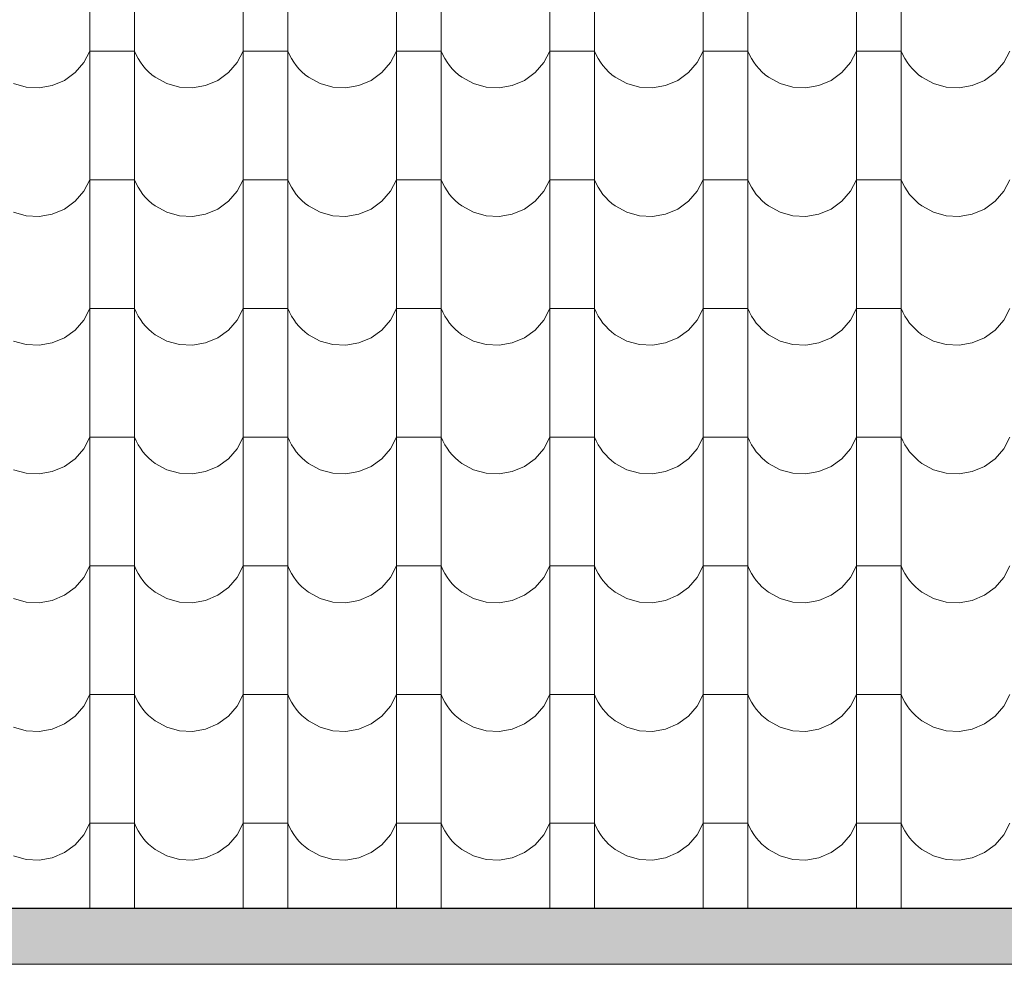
# Model space of a CAD drawing. Header units: millimetres. Extents: x -29624 to 9939, y -6894 to 6495.
# Tile 143 of 243: x -5557 to -5345, y -3588 to -3385. Entities that reach past the tile are written whole.
import ezdxf

# ---------------------------------------------------------------- set-up
doc = ezdxf.new("R2010")
doc.units = ezdxf.units.MM
doc.header["$MEASUREMENT"] = 0
doc.layers.add('810-G Ogólne', color=7, linetype='Continuous')
doc.layers.add('990-D Import IFC', color=7, linetype='Continuous')

# ---------------------------------------------------------------- blocks, each defined once
blk = doc.blocks.new('*X1822', base_point=(515069.4, 47309.9))
at = {"layer": '990-D Import IFC', "color": 251, "linetype": 'Continuous', "lineweight": 13, "true_color": 0x6a6a6a}
for p, q in [((545381.4, -17785.1), (545381.4, -18062.1)), ((545477.5, -17785.1), (545477.5, -18062.1)), ((545711.4, -17785.1), (545711.4, -18062.1)), ((545807.5, -17785.1), (545807.5, -18062.1)), ((546041.4, -17785.1), (546041.4, -18062.1)), ((546137.5, -17785.1), (546137.5, -18062.1)), ((546371.4, -17785.1), (546371.4, -18062.1)), ((546467.5, -17785.1), (546467.5, -18062.1)), ((546701.4, -17785.1), (546701.4, -18062.1)), ((546797.5, -17785.1), (546797.5, -18062.1)), ((547031.4, -17785.1), (547031.4, -18062.1)), ((547127.5, -17785.1), (547127.5, -18062.1)), ((545368.1, -17918.2), (545381.4, -17893.2)), ((545429.4, -17893.2), (545381.4, -17893.2)), ((545477.5, -17893.2), (545429.4, -17893.2)), ((545477.5, -17893.2), (545481.1, -17901.5)), ((545481.1, -17901.5), (545485.4, -17909.6)), ((545698.1, -17918.2), (545711.4, -17893.2)), ((545759.4, -17893.2), (545711.4, -17893.2)), ((545807.5, -17893.2), (545759.4, -17893.2)), ((545807.5, -17893.2), (545811.1, -17901.5)), ((545811.1, -17901.5), (545815.4, -17909.6)), ((546028.1, -17918.2), (546041.4, -17893.2)), ((546089.4, -17893.2), (546041.4, -17893.2)), ((546137.5, -17893.2), (546089.4, -17893.2)), ((546137.5, -17893.2), (546141.1, -17901.5)), ((546141.1, -17901.5), (546145.4, -17909.6)), ((546358.1, -17918.2), (546371.4, -17893.2)), ((546419.4, -17893.2), (546371.4, -17893.2)), ((546467.5, -17893.2), (546419.4, -17893.2)), ((546467.5, -17893.2), (546471.1, -17901.5)), ((546471.1, -17901.5), (546475.4, -17909.6)), ((546688.1, -17918.2), (546701.4, -17893.2)), ((546749.4, -17893.2), (546701.4, -17893.2)), ((546797.5, -17893.2), (546749.4, -17893.2)), ((546797.5, -17893.2), (546801.1, -17901.5)), ((546801.1, -17901.5), (546805.4, -17909.6)), ((547018.1, -17918.2), (547031.4, -17893.2)), ((547079.4, -17893.2), (547031.4, -17893.2)), ((547127.5, -17893.2), (547079.4, -17893.2)), ((547127.5, -17893.2), (547131.1, -17901.5)), ((547131.1, -17901.5), (547135.4, -17909.6)), ((547348.1, -17918.2), (547361.4, -17893.2)), ((545349.4, -17939.7), (545368.1, -17918.2)), ((545485.4, -17909.6), (545490.2, -17917.3)), ((545490.2, -17917.3), (545495.5, -17924.7)), ((545495.5, -17924.7), (545501.4, -17931.6)), ((545679.4, -17939.7), (545698.1, -17918.2)), ((545815.4, -17909.6), (545820.2, -17917.3)), ((545820.2, -17917.3), (545825.5, -17924.7)), ((545825.5, -17924.7), (545831.4, -17931.6)), ((546009.4, -17939.7), (546028.1, -17918.2)), ((546145.4, -17909.6), (546150.2, -17917.3)), ((546150.2, -17917.3), (546155.5, -17924.7)), ((546155.5, -17924.7), (546161.4, -17931.6)), ((546339.4, -17939.7), (546358.1, -17918.2)), ((546475.4, -17909.6), (546480.2, -17917.3)), ((546480.2, -17917.3), (546485.5, -17924.7)), ((546485.5, -17924.7), (546491.4, -17931.6)), ((546669.4, -17939.7), (546688.1, -17918.2)), ((546805.4, -17909.6), (546810.2, -17917.3)), ((546810.2, -17917.3), (546815.5, -17924.7)), ((546815.5, -17924.7), (546821.4, -17931.6)), ((546999.4, -17939.7), (547018.1, -17918.2)), ((547135.4, -17909.6), (547140.2, -17917.3)), ((547140.2, -17917.3), (547145.5, -17924.7)), ((547145.5, -17924.7), (547151.4, -17931.6)), ((547329.4, -17939.7), (547348.1, -17918.2)), ((545326.5, -17956.4), (545349.4, -17939.7)), ((545501.4, -17931.6), (545507.8, -17938.1)), ((545507.8, -17938.1), (545514.6, -17944.2)), ((545514.6, -17944.2), (545521.9, -17949.7)), ((545656.5, -17956.4), (545679.4, -17939.7)), ((545831.4, -17931.6), (545837.8, -17938.1)), ((545837.8, -17938.1), (545844.6, -17944.2)), ((545844.6, -17944.2), (545851.9, -17949.7)), ((545986.5, -17956.4), (546009.4, -17939.7)), ((546161.4, -17931.6), (546167.8, -17938.1)), ((546167.8, -17938.1), (546174.6, -17944.2)), ((546174.6, -17944.2), (546181.9, -17949.7)), ((546316.5, -17956.4), (546339.4, -17939.7)), ((546491.4, -17931.6), (546497.8, -17938.1)), ((546497.8, -17938.1), (546504.6, -17944.2)), ((546504.6, -17944.2), (546511.9, -17949.7)), ((546646.5, -17956.4), (546669.4, -17939.7)), ((546821.4, -17931.6), (546827.8, -17938.1)), ((546827.8, -17938.1), (546834.6, -17944.2)), ((546834.6, -17944.2), (546841.9, -17949.7)), ((546976.5, -17956.4), (546999.4, -17939.7)), ((547151.4, -17931.6), (547157.8, -17938.1)), ((547157.8, -17938.1), (547164.6, -17944.2)), ((547164.6, -17944.2), (547171.9, -17949.7)), ((547306.5, -17956.4), (547329.4, -17939.7)), ((545216.7, -17963.4), (545244.1, -17971.1)), ((545272.4, -17972.5), (545300.4, -17967.5)), ((545300.4, -17967.5), (545326.5, -17956.4)), ((545521.9, -17949.7), (545546.7, -17963.4)), ((545546.7, -17963.4), (545574.1, -17971.1)), ((545602.4, -17972.5), (545630.4, -17967.5)), ((545630.4, -17967.5), (545656.5, -17956.4)), ((545851.9, -17949.7), (545876.7, -17963.4)), ((545876.7, -17963.4), (545904.1, -17971.1)), ((545932.4, -17972.5), (545960.4, -17967.5)), ((545960.4, -17967.5), (545986.5, -17956.4)), ((546181.9, -17949.7), (546206.7, -17963.4)), ((546206.7, -17963.4), (546234.1, -17971.1)), ((546262.4, -17972.5), (546290.4, -17967.5)), ((546290.4, -17967.5), (546316.5, -17956.4)), ((546511.9, -17949.7), (546536.7, -17963.4)), ((546536.7, -17963.4), (546564.1, -17971.1)), ((546592.4, -17972.5), (546620.4, -17967.5)), ((546620.4, -17967.5), (546646.5, -17956.4)), ((546841.9, -17949.7), (546866.7, -17963.4)), ((546866.7, -17963.4), (546894.1, -17971.1)), ((546922.4, -17972.5), (546950.4, -17967.5)), ((546950.4, -17967.5), (546976.5, -17956.4)), ((547171.9, -17949.7), (547196.7, -17963.4)), ((547196.7, -17963.4), (547224.1, -17971.1)), ((547252.4, -17972.5), (547280.4, -17967.5)), ((547280.4, -17967.5), (547306.5, -17956.4)), ((545244.1, -17971.1), (545272.4, -17972.5)), ((545574.1, -17971.1), (545602.4, -17972.5)), ((545904.1, -17971.1), (545932.4, -17972.5)), ((546234.1, -17971.1), (546262.4, -17972.5)), ((546564.1, -17971.1), (546592.4, -17972.5)), ((546894.1, -17971.1), (546922.4, -17972.5)), ((547224.1, -17971.1), (547252.4, -17972.5)), ((545381.4, -18062.1), (545381.4, -18339.1)), ((545477.5, -18062.1), (545477.5, -18339.1)), ((545711.4, -18062.1), (545711.4, -18339.1)), ((545807.5, -18062.1), (545807.5, -18339.1)), ((546041.4, -18062.1), (546041.4, -18339.1)), ((546137.5, -18062.1), (546137.5, -18339.1)), ((546371.4, -18062.1), (546371.4, -18339.1)), ((546467.5, -18062.1), (546467.5, -18339.1)), ((546701.4, -18062.1), (546701.4, -18339.1)), ((546797.5, -18062.1), (546797.5, -18339.1)), ((547031.4, -18062.1), (547031.4, -18339.1)), ((547127.5, -18062.1), (547127.5, -18339.1)), ((545368.1, -18195.2), (545381.4, -18170.2)), ((545429.4, -18170.2), (545381.4, -18170.2)), ((545477.5, -18170.2), (545429.4, -18170.2)), ((545477.5, -18170.2), (545481.1, -18178.5)), ((545481.1, -18178.5), (545485.4, -18186.6)), ((545698.1, -18195.2), (545711.4, -18170.2)), ((545759.4, -18170.2), (545711.4, -18170.2)), ((545807.5, -18170.2), (545759.4, -18170.2)), ((545807.5, -18170.2), (545811.1, -18178.5)), ((545811.1, -18178.5), (545815.4, -18186.6)), ((546028.1, -18195.2), (546041.4, -18170.2)), ((546089.4, -18170.2), (546041.4, -18170.2)), ((546137.5, -18170.2), (546089.4, -18170.2)), ((546137.5, -18170.2), (546141.1, -18178.5)), ((546141.1, -18178.5), (546145.4, -18186.6)), ((546358.1, -18195.2), (546371.4, -18170.2)), ((546419.4, -18170.2), (546371.4, -18170.2)), ((546467.5, -18170.2), (546419.4, -18170.2)), ((546467.5, -18170.2), (546471.1, -18178.5)), ((546471.1, -18178.5), (546475.4, -18186.6)), ((546688.1, -18195.2), (546701.4, -18170.2)), ((546749.4, -18170.2), (546701.4, -18170.2)), ((546797.5, -18170.2), (546749.4, -18170.2)), ((546797.5, -18170.2), (546801.1, -18178.5)), ((546801.1, -18178.5), (546805.4, -18186.6)), ((547018.1, -18195.2), (547031.4, -18170.2)), ((547079.4, -18170.2), (547031.4, -18170.2)), ((547127.5, -18170.2), (547079.4, -18170.2)), ((547127.5, -18170.2), (547131.1, -18178.5)), ((547131.1, -18178.5), (547135.4, -18186.6)), ((547348.1, -18195.2), (547361.4, -18170.2)), ((545349.4, -18216.7), (545368.1, -18195.2)), ((545485.4, -18186.6), (545490.2, -18194.3)), ((545490.2, -18194.3), (545495.5, -18201.7)), ((545679.4, -18216.7), (545698.1, -18195.2)), ((545815.4, -18186.6), (545820.2, -18194.3)), ((545820.2, -18194.3), (545825.5, -18201.7)), ((546009.4, -18216.7), (546028.1, -18195.2)), ((546145.4, -18186.6), (546150.2, -18194.3)), ((546150.2, -18194.3), (546155.5, -18201.7)), ((546339.4, -18216.7), (546358.1, -18195.2)), ((546475.4, -18186.6), (546480.2, -18194.3)), ((546480.2, -18194.3), (546485.5, -18201.7)), ((546669.4, -18216.7), (546688.1, -18195.2)), ((546805.4, -18186.6), (546810.2, -18194.3)), ((546810.2, -18194.3), (546815.5, -18201.7)), ((546999.4, -18216.7), (547018.1, -18195.2)), ((547135.4, -18186.6), (547140.2, -18194.3)), ((547140.2, -18194.3), (547145.5, -18201.7)), ((547329.4, -18216.7), (547348.1, -18195.2)), ((545326.5, -18233.4), (545349.4, -18216.7)), ((545495.5, -18201.7), (545501.4, -18208.6)), ((545501.4, -18208.6), (545507.8, -18215.1)), ((545507.8, -18215.1), (545514.6, -18221.2)), ((545514.6, -18221.2), (545521.9, -18226.7)), ((545656.5, -18233.4), (545679.4, -18216.7)), ((545825.5, -18201.7), (545831.4, -18208.6)), ((545831.4, -18208.6), (545837.8, -18215.1)), ((545837.8, -18215.1), (545844.6, -18221.2)), ((545844.6, -18221.2), (545851.9, -18226.7)), ((545986.5, -18233.4), (546009.4, -18216.7)), ((546155.5, -18201.7), (546161.4, -18208.6)), ((546161.4, -18208.6), (546167.8, -18215.1)), ((546167.8, -18215.1), (546174.6, -18221.2)), ((546174.6, -18221.2), (546181.9, -18226.7)), ((546316.5, -18233.4), (546339.4, -18216.7)), ((546485.5, -18201.7), (546491.4, -18208.6)), ((546491.4, -18208.6), (546497.8, -18215.1)), ((546497.8, -18215.1), (546504.6, -18221.2)), ((546504.6, -18221.2), (546511.9, -18226.7)), ((546646.5, -18233.4), (546669.4, -18216.7)), ((546815.5, -18201.7), (546821.4, -18208.6)), ((546821.4, -18208.6), (546827.8, -18215.1)), ((546827.8, -18215.1), (546834.6, -18221.2)), ((546834.6, -18221.2), (546841.9, -18226.7)), ((546976.5, -18233.4), (546999.4, -18216.7)), ((547145.5, -18201.7), (547151.4, -18208.6)), ((547151.4, -18208.6), (547157.8, -18215.1)), ((547157.8, -18215.1), (547164.6, -18221.2)), ((547164.6, -18221.2), (547171.9, -18226.7)), ((547306.5, -18233.4), (547329.4, -18216.7)), ((545216.7, -18240.4), (545244.1, -18248.1)), ((545300.4, -18244.5), (545326.5, -18233.4)), ((545521.9, -18226.7), (545546.7, -18240.4)), ((545546.7, -18240.4), (545574.1, -18248.1)), ((545630.4, -18244.5), (545656.5, -18233.4)), ((545851.9, -18226.7), (545876.7, -18240.4)), ((545876.7, -18240.4), (545904.1, -18248.1)), ((545960.4, -18244.5), (545986.5, -18233.4)), ((546181.9, -18226.7), (546206.7, -18240.4)), ((546206.7, -18240.4), (546234.1, -18248.1)), ((546290.4, -18244.5), (546316.5, -18233.4)), ((546511.9, -18226.7), (546536.7, -18240.4)), ((546536.7, -18240.4), (546564.1, -18248.1)), ((546620.4, -18244.5), (546646.5, -18233.4)), ((546841.9, -18226.7), (546866.7, -18240.4)), ((546866.7, -18240.4), (546894.1, -18248.1)), ((546950.4, -18244.5), (546976.5, -18233.4)), ((547171.9, -18226.7), (547196.7, -18240.4)), ((547196.7, -18240.4), (547224.1, -18248.1)), ((547280.4, -18244.5), (547306.5, -18233.4)), ((545244.1, -18248.1), (545272.4, -18249.5)), ((545272.4, -18249.5), (545300.4, -18244.5)), ((545574.1, -18248.1), (545602.4, -18249.5)), ((545602.4, -18249.5), (545630.4, -18244.5)), ((545904.1, -18248.1), (545932.4, -18249.5)), ((545932.4, -18249.5), (545960.4, -18244.5)), ((546234.1, -18248.1), (546262.4, -18249.5)), ((546262.4, -18249.5), (546290.4, -18244.5)), ((546564.1, -18248.1), (546592.4, -18249.5)), ((546592.4, -18249.5), (546620.4, -18244.5)), ((546894.1, -18248.1), (546922.4, -18249.5)), ((546922.4, -18249.5), (546950.4, -18244.5)), ((547224.1, -18248.1), (547252.4, -18249.5)), ((547252.4, -18249.5), (547280.4, -18244.5)), ((545381.4, -18339.1), (545381.4, -18616.1)), ((545477.5, -18339.1), (545477.5, -18616.1)), ((545711.4, -18339.1), (545711.4, -18616.1)), ((545807.5, -18339.1), (545807.5, -18616.1)), ((546041.4, -18339.1), (546041.4, -18616.1)), ((546137.5, -18339.1), (546137.5, -18616.1)), ((546371.4, -18339.1), (546371.4, -18616.1)), ((546467.5, -18339.1), (546467.5, -18616.1)), ((546701.4, -18339.1), (546701.4, -18616.1)), ((546797.5, -18339.1), (546797.5, -18616.1)), ((547031.4, -18339.1), (547031.4, -18616.1)), ((547127.5, -18339.1), (547127.5, -18616.1)), ((545368.1, -18472.2), (545381.4, -18447.2)), ((545429.4, -18447.2), (545381.4, -18447.2)), ((545477.5, -18447.2), (545429.4, -18447.2)), ((545477.5, -18447.2), (545481.1, -18455.5)), ((545698.1, -18472.2), (545711.4, -18447.2)), ((545759.4, -18447.2), (545711.4, -18447.2)), ((545807.5, -18447.2), (545759.4, -18447.2)), ((545807.5, -18447.2), (545811.1, -18455.5)), ((546028.1, -18472.2), (546041.4, -18447.2)), ((546089.4, -18447.2), (546041.4, -18447.2)), ((546137.5, -18447.2), (546089.4, -18447.2)), ((546137.5, -18447.2), (546141.1, -18455.5)), ((546358.1, -18472.2), (546371.4, -18447.2)), ((546419.4, -18447.2), (546371.4, -18447.2)), ((546467.5, -18447.2), (546419.4, -18447.2)), ((546467.5, -18447.2), (546471.1, -18455.5)), ((546688.1, -18472.2), (546701.4, -18447.2)), ((546749.4, -18447.2), (546701.4, -18447.2)), ((546797.5, -18447.2), (546749.4, -18447.2)), ((546797.5, -18447.2), (546801.1, -18455.5)), ((547018.1, -18472.2), (547031.4, -18447.2)), ((547079.4, -18447.2), (547031.4, -18447.2)), ((547127.5, -18447.2), (547079.4, -18447.2)), ((547127.5, -18447.2), (547131.1, -18455.5)), ((547348.1, -18472.2), (547361.4, -18447.2)), ((545349.4, -18493.7), (545368.1, -18472.2)), ((545481.1, -18455.5), (545485.4, -18463.6)), ((545485.4, -18463.6), (545490.2, -18471.3)), ((545490.2, -18471.3), (545495.5, -18478.7)), ((545679.4, -18493.7), (545698.1, -18472.2)), ((545811.1, -18455.5), (545815.4, -18463.6)), ((545815.4, -18463.6), (545820.2, -18471.3)), ((545820.2, -18471.3), (545825.5, -18478.7)), ((546009.4, -18493.7), (546028.1, -18472.2)), ((546141.1, -18455.5), (546145.4, -18463.6)), ((546145.4, -18463.6), (546150.2, -18471.3)), ((546150.2, -18471.3), (546155.5, -18478.7)), ((546339.4, -18493.7), (546358.1, -18472.2)), ((546471.1, -18455.5), (546475.4, -18463.6)), ((546475.4, -18463.6), (546480.2, -18471.3)), ((546480.2, -18471.3), (546485.5, -18478.7)), ((546669.4, -18493.7), (546688.1, -18472.2)), ((546801.1, -18455.5), (546805.4, -18463.6)), ((546805.4, -18463.6), (546810.2, -18471.3)), ((546810.2, -18471.3), (546815.5, -18478.7)), ((546999.4, -18493.7), (547018.1, -18472.2)), ((547131.1, -18455.5), (547135.4, -18463.6)), ((547135.4, -18463.6), (547140.2, -18471.3)), ((547140.2, -18471.3), (547145.5, -18478.7)), ((547329.4, -18493.7), (547348.1, -18472.2)), ((545326.5, -18510.4), (545349.4, -18493.7)), ((545495.5, -18478.7), (545501.4, -18485.6)), ((545501.4, -18485.6), (545507.8, -18492.1)), ((545507.8, -18492.1), (545514.6, -18498.2)), ((545656.5, -18510.4), (545679.4, -18493.7)), ((545825.5, -18478.7), (545831.4, -18485.6)), ((545831.4, -18485.6), (545837.8, -18492.1)), ((545837.8, -18492.1), (545844.6, -18498.2)), ((545986.5, -18510.4), (546009.4, -18493.7)), ((546155.5, -18478.7), (546161.4, -18485.6)), ((546161.4, -18485.6), (546167.8, -18492.1)), ((546167.8, -18492.1), (546174.6, -18498.2)), ((546316.5, -18510.4), (546339.4, -18493.7)), ((546485.5, -18478.7), (546491.4, -18485.6)), ((546491.4, -18485.6), (546497.8, -18492.1)), ((546497.8, -18492.1), (546504.6, -18498.2)), ((546646.5, -18510.4), (546669.4, -18493.7)), ((546815.5, -18478.7), (546821.4, -18485.6)), ((546821.4, -18485.6), (546827.8, -18492.1)), ((546827.8, -18492.1), (546834.6, -18498.2)), ((546976.5, -18510.4), (546999.4, -18493.7)), ((547145.5, -18478.7), (547151.4, -18485.6)), ((547151.4, -18485.6), (547157.8, -18492.1)), ((547157.8, -18492.1), (547164.6, -18498.2)), ((547306.5, -18510.4), (547329.4, -18493.7)), ((545216.7, -18517.4), (545244.1, -18525.1)), ((545300.4, -18521.5), (545326.5, -18510.4)), ((545514.6, -18498.2), (545521.9, -18503.7)), ((545521.9, -18503.7), (545546.7, -18517.4)), ((545546.7, -18517.4), (545574.1, -18525.1)), ((545630.4, -18521.5), (545656.5, -18510.4)), ((545844.6, -18498.2), (545851.9, -18503.7)), ((545851.9, -18503.7), (545876.7, -18517.4)), ((545876.7, -18517.4), (545904.1, -18525.1)), ((545960.4, -18521.5), (545986.5, -18510.4)), ((546174.6, -18498.2), (546181.9, -18503.7)), ((546181.9, -18503.7), (546206.7, -18517.4)), ((546206.7, -18517.4), (546234.1, -18525.1)), ((546290.4, -18521.5), (546316.5, -18510.4)), ((546504.6, -18498.2), (546511.9, -18503.7)), ((546511.9, -18503.7), (546536.7, -18517.4)), ((546536.7, -18517.4), (546564.1, -18525.1)), ((546620.4, -18521.5), (546646.5, -18510.4)), ((546834.6, -18498.2), (546841.9, -18503.7)), ((546841.9, -18503.7), (546866.7, -18517.4)), ((546866.7, -18517.4), (546894.1, -18525.1)), ((546950.4, -18521.5), (546976.5, -18510.4)), ((547164.6, -18498.2), (547171.9, -18503.7)), ((547171.9, -18503.7), (547196.7, -18517.4)), ((547196.7, -18517.4), (547224.1, -18525.1)), ((547280.4, -18521.5), (547306.5, -18510.4)), ((545244.1, -18525.1), (545272.4, -18526.5)), ((545272.4, -18526.5), (545300.4, -18521.5)), ((545574.1, -18525.1), (545602.4, -18526.5)), ((545602.4, -18526.5), (545630.4, -18521.5)), ((545904.1, -18525.1), (545932.4, -18526.5)), ((545932.4, -18526.5), (545960.4, -18521.5)), ((546234.1, -18525.1), (546262.4, -18526.5)), ((546262.4, -18526.5), (546290.4, -18521.5)), ((546564.1, -18525.1), (546592.4, -18526.5)), ((546592.4, -18526.5), (546620.4, -18521.5)), ((546894.1, -18525.1), (546922.4, -18526.5)), ((546922.4, -18526.5), (546950.4, -18521.5)), ((547224.1, -18525.1), (547252.4, -18526.5)), ((547252.4, -18526.5), (547280.4, -18521.5)), ((545381.4, -18616.1), (545381.4, -18893.1)), ((545477.5, -18616.1), (545477.5, -18893.1)), ((545711.4, -18616.1), (545711.4, -18893.1)), ((545807.5, -18616.1), (545807.5, -18893.1)), ((546041.4, -18616.1), (546041.4, -18893.1)), ((546137.5, -18616.1), (546137.5, -18893.1)), ((546371.4, -18616.1), (546371.4, -18893.1)), ((546467.5, -18616.1), (546467.5, -18893.1)), ((546701.4, -18616.1), (546701.4, -18893.1)), ((546797.5, -18616.1), (546797.5, -18893.1)), ((547031.4, -18616.1), (547031.4, -18893.1)), ((547127.5, -18616.1), (547127.5, -18893.1)), ((545368.1, -18749.2), (545381.4, -18724.2)), ((545429.4, -18724.2), (545381.4, -18724.2)), ((545477.5, -18724.2), (545429.4, -18724.2)), ((545477.5, -18724.2), (545481.1, -18732.5)), ((545698.1, -18749.2), (545711.4, -18724.2)), ((545759.4, -18724.2), (545711.4, -18724.2)), ((545807.5, -18724.2), (545759.4, -18724.2)), ((545807.5, -18724.2), (545811.1, -18732.5)), ((546028.1, -18749.2), (546041.4, -18724.2)), ((546089.4, -18724.2), (546041.4, -18724.2)), ((546137.5, -18724.2), (546089.4, -18724.2)), ((546137.5, -18724.2), (546141.1, -18732.5)), ((546358.1, -18749.2), (546371.4, -18724.2)), ((546419.4, -18724.2), (546371.4, -18724.2)), ((546467.5, -18724.2), (546419.4, -18724.2)), ((546467.5, -18724.2), (546471.1, -18732.5)), ((546688.1, -18749.2), (546701.4, -18724.2)), ((546749.4, -18724.2), (546701.4, -18724.2)), ((546797.5, -18724.2), (546749.4, -18724.2)), ((546797.5, -18724.2), (546801.1, -18732.5)), ((547018.1, -18749.2), (547031.4, -18724.2)), ((547079.4, -18724.2), (547031.4, -18724.2)), ((547127.5, -18724.2), (547079.4, -18724.2)), ((547127.5, -18724.2), (547131.1, -18732.5)), ((547348.1, -18749.2), (547361.4, -18724.2)), ((545349.4, -18770.7), (545368.1, -18749.2)), ((545481.1, -18732.5), (545485.4, -18740.6)), ((545485.4, -18740.6), (545490.2, -18748.3)), ((545490.2, -18748.3), (545495.5, -18755.7)), ((545679.4, -18770.7), (545698.1, -18749.2)), ((545811.1, -18732.5), (545815.4, -18740.6)), ((545815.4, -18740.6), (545820.2, -18748.3)), ((545820.2, -18748.3), (545825.5, -18755.7)), ((546009.4, -18770.7), (546028.1, -18749.2)), ((546141.1, -18732.5), (546145.4, -18740.6)), ((546145.4, -18740.6), (546150.2, -18748.3)), ((546150.2, -18748.3), (546155.5, -18755.7)), ((546339.4, -18770.7), (546358.1, -18749.2)), ((546471.1, -18732.5), (546475.4, -18740.6)), ((546475.4, -18740.6), (546480.2, -18748.3)), ((546480.2, -18748.3), (546485.5, -18755.7)), ((546669.4, -18770.7), (546688.1, -18749.2)), ((546801.1, -18732.5), (546805.4, -18740.6)), ((546805.4, -18740.6), (546810.2, -18748.3)), ((546810.2, -18748.3), (546815.5, -18755.7)), ((546999.4, -18770.7), (547018.1, -18749.2)), ((547131.1, -18732.5), (547135.4, -18740.6)), ((547135.4, -18740.6), (547140.2, -18748.3)), ((547140.2, -18748.3), (547145.5, -18755.7)), ((547329.4, -18770.7), (547348.1, -18749.2)), ((545326.5, -18787.4), (545349.4, -18770.7)), ((545495.5, -18755.7), (545501.4, -18762.6)), ((545501.4, -18762.6), (545507.8, -18769.1)), ((545507.8, -18769.1), (545514.6, -18775.2)), ((545656.5, -18787.4), (545679.4, -18770.7)), ((545825.5, -18755.7), (545831.4, -18762.6)), ((545831.4, -18762.6), (545837.8, -18769.1)), ((545837.8, -18769.1), (545844.6, -18775.2)), ((545986.5, -18787.4), (546009.4, -18770.7)), ((546155.5, -18755.7), (546161.4, -18762.6)), ((546161.4, -18762.6), (546167.8, -18769.1)), ((546167.8, -18769.1), (546174.6, -18775.2)), ((546316.5, -18787.4), (546339.4, -18770.7)), ((546485.5, -18755.7), (546491.4, -18762.6)), ((546491.4, -18762.6), (546497.8, -18769.1)), ((546497.8, -18769.1), (546504.6, -18775.2)), ((546646.5, -18787.4), (546669.4, -18770.7)), ((546815.5, -18755.7), (546821.4, -18762.6)), ((546821.4, -18762.6), (546827.8, -18769.1)), ((546827.8, -18769.1), (546834.6, -18775.2)), ((546976.5, -18787.4), (546999.4, -18770.7)), ((547145.5, -18755.7), (547151.4, -18762.6)), ((547151.4, -18762.6), (547157.8, -18769.1)), ((547157.8, -18769.1), (547164.6, -18775.2)), ((547306.5, -18787.4), (547329.4, -18770.7)), ((545216.7, -18794.4), (545244.1, -18802.1)), ((545300.4, -18798.5), (545326.5, -18787.4)), ((545514.6, -18775.2), (545521.9, -18780.7)), ((545521.9, -18780.7), (545546.7, -18794.4)), ((545546.7, -18794.4), (545574.1, -18802.1)), ((545630.4, -18798.5), (545656.5, -18787.4)), ((545844.6, -18775.2), (545851.9, -18780.7)), ((545851.9, -18780.7), (545876.7, -18794.4)), ((545876.7, -18794.4), (545904.1, -18802.1)), ((545960.4, -18798.5), (545986.5, -18787.4)), ((546174.6, -18775.2), (546181.9, -18780.7)), ((546181.9, -18780.7), (546206.7, -18794.4)), ((546206.7, -18794.4), (546234.1, -18802.1)), ((546290.4, -18798.5), (546316.5, -18787.4)), ((546504.6, -18775.2), (546511.9, -18780.7)), ((546511.9, -18780.7), (546536.7, -18794.4)), ((546536.7, -18794.4), (546564.1, -18802.1)), ((546620.4, -18798.5), (546646.5, -18787.4)), ((546834.6, -18775.2), (546841.9, -18780.7)), ((546841.9, -18780.7), (546866.7, -18794.4)), ((546866.7, -18794.4), (546894.1, -18802.1)), ((546950.4, -18798.5), (546976.5, -18787.4)), ((547164.6, -18775.2), (547171.9, -18780.7)), ((547171.9, -18780.7), (547196.7, -18794.4)), ((547196.7, -18794.4), (547224.1, -18802.1)), ((547280.4, -18798.5), (547306.5, -18787.4)), ((545244.1, -18802.1), (545272.4, -18803.5)), ((545272.4, -18803.5), (545300.4, -18798.5)), ((545574.1, -18802.1), (545602.4, -18803.5)), ((545602.4, -18803.5), (545630.4, -18798.5)), ((545904.1, -18802.1), (545932.4, -18803.5)), ((545932.4, -18803.5), (545960.4, -18798.5)), ((546234.1, -18802.1), (546262.4, -18803.5)), ((546262.4, -18803.5), (546290.4, -18798.5)), ((546564.1, -18802.1), (546592.4, -18803.5)), ((546592.4, -18803.5), (546620.4, -18798.5)), ((546894.1, -18802.1), (546922.4, -18803.5)), ((546922.4, -18803.5), (546950.4, -18798.5)), ((547224.1, -18802.1), (547252.4, -18803.5)), ((547252.4, -18803.5), (547280.4, -18798.5)), ((545381.4, -18893.1), (545381.4, -19170.1)), ((545477.5, -18893.1), (545477.5, -19170.1)), ((545711.4, -18893.1), (545711.4, -19170.1)), ((545807.5, -18893.1), (545807.5, -19170.1)), ((546041.4, -18893.1), (546041.4, -19170.1)), ((546137.5, -18893.1), (546137.5, -19170.1)), ((546371.4, -18893.1), (546371.4, -19170.1)), ((546467.5, -18893.1), (546467.5, -19170.1)), ((546701.4, -18893.1), (546701.4, -19170.1)), ((546797.5, -18893.1), (546797.5, -19170.1)), ((547031.4, -18893.1), (547031.4, -19170.1)), ((547127.5, -18893.1), (547127.5, -19170.1)), ((545368.1, -19026.2), (545381.4, -19001.2)), ((545429.4, -19001.2), (545381.4, -19001.2)), ((545477.5, -19001.2), (545429.4, -19001.2)), ((545477.5, -19001.2), (545481.1, -19009.5)), ((545698.1, -19026.2), (545711.4, -19001.2)), ((545759.4, -19001.2), (545711.4, -19001.2)), ((545807.5, -19001.2), (545759.4, -19001.2)), ((545807.5, -19001.2), (545811.1, -19009.5)), ((546028.1, -19026.2), (546041.4, -19001.2)), ((546089.4, -19001.2), (546041.4, -19001.2)), ((546137.5, -19001.2), (546089.4, -19001.2)), ((546137.5, -19001.2), (546141.1, -19009.5)), ((546358.1, -19026.2), (546371.4, -19001.2)), ((546419.4, -19001.2), (546371.4, -19001.2)), ((546467.5, -19001.2), (546419.4, -19001.2)), ((546467.5, -19001.2), (546471.1, -19009.5)), ((546688.1, -19026.2), (546701.4, -19001.2)), ((546749.4, -19001.2), (546701.4, -19001.2)), ((546797.5, -19001.2), (546749.4, -19001.2)), ((546797.5, -19001.2), (546801.1, -19009.5)), ((547018.1, -19026.2), (547031.4, -19001.2)), ((547079.4, -19001.2), (547031.4, -19001.2)), ((547127.5, -19001.2), (547079.4, -19001.2)), ((547127.5, -19001.2), (547131.1, -19009.5)), ((547348.1, -19026.2), (547361.4, -19001.2)), ((545349.4, -19047.7), (545368.1, -19026.2)), ((545481.1, -19009.5), (545485.4, -19017.6)), ((545485.4, -19017.6), (545490.2, -19025.3)), ((545490.2, -19025.3), (545495.5, -19032.7)), ((545679.4, -19047.7), (545698.1, -19026.2)), ((545811.1, -19009.5), (545815.4, -19017.6)), ((545815.4, -19017.6), (545820.2, -19025.3)), ((545820.2, -19025.3), (545825.5, -19032.7)), ((546009.4, -19047.7), (546028.1, -19026.2)), ((546141.1, -19009.5), (546145.4, -19017.6)), ((546145.4, -19017.6), (546150.2, -19025.3)), ((546150.2, -19025.3), (546155.5, -19032.7)), ((546339.4, -19047.7), (546358.1, -19026.2)), ((546471.1, -19009.5), (546475.4, -19017.6)), ((546475.4, -19017.6), (546480.2, -19025.3)), ((546480.2, -19025.3), (546485.5, -19032.7)), ((546669.4, -19047.7), (546688.1, -19026.2)), ((546801.1, -19009.5), (546805.4, -19017.6)), ((546805.4, -19017.6), (546810.2, -19025.3)), ((546810.2, -19025.3), (546815.5, -19032.7)), ((546999.4, -19047.7), (547018.1, -19026.2)), ((547131.1, -19009.5), (547135.4, -19017.6)), ((547135.4, -19017.6), (547140.2, -19025.3)), ((547140.2, -19025.3), (547145.5, -19032.7)), ((547329.4, -19047.7), (547348.1, -19026.2)), ((545326.5, -19064.4), (545349.4, -19047.7)), ((545495.5, -19032.7), (545501.4, -19039.6)), ((545501.4, -19039.6), (545507.8, -19046.1)), ((545507.8, -19046.1), (545514.6, -19052.2)), ((545656.5, -19064.4), (545679.4, -19047.7)), ((545825.5, -19032.7), (545831.4, -19039.6)), ((545831.4, -19039.6), (545837.8, -19046.1)), ((545837.8, -19046.1), (545844.6, -19052.2)), ((545986.5, -19064.4), (546009.4, -19047.7)), ((546155.5, -19032.7), (546161.4, -19039.6)), ((546161.4, -19039.6), (546167.8, -19046.1)), ((546167.8, -19046.1), (546174.6, -19052.2)), ((546316.5, -19064.4), (546339.4, -19047.7)), ((546485.5, -19032.7), (546491.4, -19039.6)), ((546491.4, -19039.6), (546497.8, -19046.1)), ((546497.8, -19046.1), (546504.6, -19052.2)), ((546646.5, -19064.4), (546669.4, -19047.7)), ((546815.5, -19032.7), (546821.4, -19039.6)), ((546821.4, -19039.6), (546827.8, -19046.1)), ((546827.8, -19046.1), (546834.6, -19052.2)), ((546976.5, -19064.4), (546999.4, -19047.7)), ((547145.5, -19032.7), (547151.4, -19039.6)), ((547151.4, -19039.6), (547157.8, -19046.1)), ((547157.8, -19046.1), (547164.6, -19052.2)), ((547306.5, -19064.4), (547329.4, -19047.7)), ((545300.4, -19075.5), (545326.5, -19064.4)), ((545514.6, -19052.2), (545521.9, -19057.7)), ((545521.9, -19057.7), (545546.7, -19071.4)), ((545630.4, -19075.5), (545656.5, -19064.4)), ((545844.6, -19052.2), (545851.9, -19057.7)), ((545851.9, -19057.7), (545876.7, -19071.4)), ((545960.4, -19075.5), (545986.5, -19064.4)), ((546174.6, -19052.2), (546181.9, -19057.7)), ((546181.9, -19057.7), (546206.7, -19071.4)), ((546290.4, -19075.5), (546316.5, -19064.4)), ((546504.6, -19052.2), (546511.9, -19057.7)), ((546511.9, -19057.7), (546536.7, -19071.4)), ((546620.4, -19075.5), (546646.5, -19064.4)), ((546834.6, -19052.2), (546841.9, -19057.7)), ((546841.9, -19057.7), (546866.7, -19071.4)), ((546950.4, -19075.5), (546976.5, -19064.4)), ((547164.6, -19052.2), (547171.9, -19057.7)), ((547171.9, -19057.7), (547196.7, -19071.4)), ((547280.4, -19075.5), (547306.5, -19064.4)), ((545216.7, -19071.4), (545244.1, -19079.1)), ((545244.1, -19079.1), (545272.4, -19080.5)), ((545272.4, -19080.5), (545300.4, -19075.5)), ((545546.7, -19071.4), (545574.1, -19079.1)), ((545574.1, -19079.1), (545602.4, -19080.5)), ((545602.4, -19080.5), (545630.4, -19075.5)), ((545876.7, -19071.4), (545904.1, -19079.1)), ((545904.1, -19079.1), (545932.4, -19080.5)), ((545932.4, -19080.5), (545960.4, -19075.5)), ((546206.7, -19071.4), (546234.1, -19079.1)), ((546234.1, -19079.1), (546262.4, -19080.5)), ((546262.4, -19080.5), (546290.4, -19075.5)), ((546536.7, -19071.4), (546564.1, -19079.1)), ((546564.1, -19079.1), (546592.4, -19080.5)), ((546592.4, -19080.5), (546620.4, -19075.5)), ((546866.7, -19071.4), (546894.1, -19079.1)), ((546894.1, -19079.1), (546922.4, -19080.5)), ((546922.4, -19080.5), (546950.4, -19075.5)), ((547196.7, -19071.4), (547224.1, -19079.1)), ((547224.1, -19079.1), (547252.4, -19080.5)), ((547252.4, -19080.5), (547280.4, -19075.5)), ((545381.4, -19170.1), (545381.4, -19447.1)), ((545477.5, -19170.1), (545477.5, -19447.1)), ((545711.4, -19170.1), (545711.4, -19447.1)), ((545807.5, -19170.1), (545807.5, -19447.1)), ((546041.4, -19170.1), (546041.4, -19447.1)), ((546137.5, -19170.1), (546137.5, -19447.1)), ((546371.4, -19170.1), (546371.4, -19447.1)), ((546467.5, -19170.1), (546467.5, -19447.1)), ((546701.4, -19170.1), (546701.4, -19447.1)), ((546797.5, -19170.1), (546797.5, -19447.1)), ((547031.4, -19170.1), (547031.4, -19447.1)), ((547127.5, -19170.1), (547127.5, -19447.1)), ((545368.1, -19303.2), (545381.4, -19278.2)), ((545429.4, -19278.2), (545381.4, -19278.2)), ((545477.5, -19278.2), (545429.4, -19278.2)), ((545477.5, -19278.2), (545481.1, -19286.5)), ((545698.1, -19303.2), (545711.4, -19278.2)), ((545759.4, -19278.2), (545711.4, -19278.2)), ((545807.5, -19278.2), (545759.4, -19278.2)), ((545807.5, -19278.2), (545811.1, -19286.5)), ((546028.1, -19303.2), (546041.4, -19278.2)), ((546089.4, -19278.2), (546041.4, -19278.2)), ((546137.5, -19278.2), (546089.4, -19278.2)), ((546137.5, -19278.2), (546141.1, -19286.5)), ((546358.1, -19303.2), (546371.4, -19278.2)), ((546419.4, -19278.2), (546371.4, -19278.2)), ((546467.5, -19278.2), (546419.4, -19278.2)), ((546467.5, -19278.2), (546471.1, -19286.5)), ((546688.1, -19303.2), (546701.4, -19278.2)), ((546749.4, -19278.2), (546701.4, -19278.2)), ((546797.5, -19278.2), (546749.4, -19278.2)), ((546797.5, -19278.2), (546801.1, -19286.5)), ((547018.1, -19303.2), (547031.4, -19278.2)), ((547079.4, -19278.2), (547031.4, -19278.2)), ((547127.5, -19278.2), (547079.4, -19278.2)), ((547127.5, -19278.2), (547131.1, -19286.5)), ((547348.1, -19303.2), (547361.4, -19278.2)), ((545481.1, -19286.5), (545485.4, -19294.6)), ((545485.4, -19294.6), (545490.2, -19302.3)), ((545490.2, -19302.3), (545495.5, -19309.7)), ((545811.1, -19286.5), (545815.4, -19294.6)), ((545815.4, -19294.6), (545820.2, -19302.3)), ((545820.2, -19302.3), (545825.5, -19309.7)), ((546141.1, -19286.5), (546145.4, -19294.6)), ((546145.4, -19294.6), (546150.2, -19302.3)), ((546150.2, -19302.3), (546155.5, -19309.7)), ((546471.1, -19286.5), (546475.4, -19294.6)), ((546475.4, -19294.6), (546480.2, -19302.3)), ((546480.2, -19302.3), (546485.5, -19309.7)), ((546801.1, -19286.5), (546805.4, -19294.6)), ((546805.4, -19294.6), (546810.2, -19302.3)), ((546810.2, -19302.3), (546815.5, -19309.7)), ((547131.1, -19286.5), (547135.4, -19294.6)), ((547135.4, -19294.6), (547140.2, -19302.3)), ((547140.2, -19302.3), (547145.5, -19309.7)), ((545349.4, -19324.7), (545368.1, -19303.2)), ((545495.5, -19309.7), (545501.4, -19316.6)), ((545501.4, -19316.6), (545507.8, -19323.1)), ((545507.8, -19323.1), (545514.6, -19329.2)), ((545679.4, -19324.7), (545698.1, -19303.2)), ((545825.5, -19309.7), (545831.4, -19316.6)), ((545831.4, -19316.6), (545837.8, -19323.1)), ((545837.8, -19323.1), (545844.6, -19329.2)), ((546009.4, -19324.7), (546028.1, -19303.2)), ((546155.5, -19309.7), (546161.4, -19316.6)), ((546161.4, -19316.6), (546167.8, -19323.1)), ((546167.8, -19323.1), (546174.6, -19329.2)), ((546339.4, -19324.7), (546358.1, -19303.2)), ((546485.5, -19309.7), (546491.4, -19316.6)), ((546491.4, -19316.6), (546497.8, -19323.1)), ((546497.8, -19323.1), (546504.6, -19329.2)), ((546669.4, -19324.7), (546688.1, -19303.2)), ((546815.5, -19309.7), (546821.4, -19316.6)), ((546821.4, -19316.6), (546827.8, -19323.1)), ((546827.8, -19323.1), (546834.6, -19329.2)), ((546999.4, -19324.7), (547018.1, -19303.2)), ((547145.5, -19309.7), (547151.4, -19316.6)), ((547151.4, -19316.6), (547157.8, -19323.1)), ((547157.8, -19323.1), (547164.6, -19329.2)), ((547329.4, -19324.7), (547348.1, -19303.2)), ((545300.4, -19352.5), (545326.5, -19341.4)), ((545326.5, -19341.4), (545349.4, -19324.7)), ((545514.6, -19329.2), (545521.9, -19334.7)), ((545521.9, -19334.7), (545546.7, -19348.4)), ((545630.4, -19352.5), (545656.5, -19341.4)), ((545656.5, -19341.4), (545679.4, -19324.7)), ((545844.6, -19329.2), (545851.9, -19334.7)), ((545851.9, -19334.7), (545876.7, -19348.4)), ((545960.4, -19352.5), (545986.5, -19341.4)), ((545986.5, -19341.4), (546009.4, -19324.7)), ((546174.6, -19329.2), (546181.9, -19334.7)), ((546181.9, -19334.7), (546206.7, -19348.4)), ((546290.4, -19352.5), (546316.5, -19341.4)), ((546316.5, -19341.4), (546339.4, -19324.7)), ((546504.6, -19329.2), (546511.9, -19334.7)), ((546511.9, -19334.7), (546536.7, -19348.4)), ((546620.4, -19352.5), (546646.5, -19341.4)), ((546646.5, -19341.4), (546669.4, -19324.7)), ((546834.6, -19329.2), (546841.9, -19334.7)), ((546841.9, -19334.7), (546866.7, -19348.4)), ((546950.4, -19352.5), (546976.5, -19341.4)), ((546976.5, -19341.4), (546999.4, -19324.7)), ((547164.6, -19329.2), (547171.9, -19334.7)), ((547171.9, -19334.7), (547196.7, -19348.4)), ((547280.4, -19352.5), (547306.5, -19341.4)), ((547306.5, -19341.4), (547329.4, -19324.7)), ((545216.7, -19348.4), (545244.1, -19356.1)), ((545244.1, -19356.1), (545272.4, -19357.5)), ((545272.4, -19357.5), (545300.4, -19352.5)), ((545546.7, -19348.4), (545574.1, -19356.1)), ((545574.1, -19356.1), (545602.4, -19357.5)), ((545602.4, -19357.5), (545630.4, -19352.5)), ((545876.7, -19348.4), (545904.1, -19356.1)), ((545904.1, -19356.1), (545932.4, -19357.5)), ((545932.4, -19357.5), (545960.4, -19352.5)), ((546206.7, -19348.4), (546234.1, -19356.1)), ((546234.1, -19356.1), (546262.4, -19357.5)), ((546262.4, -19357.5), (546290.4, -19352.5)), ((546536.7, -19348.4), (546564.1, -19356.1)), ((546564.1, -19356.1), (546592.4, -19357.5)), ((546592.4, -19357.5), (546620.4, -19352.5)), ((546866.7, -19348.4), (546894.1, -19356.1)), ((546894.1, -19356.1), (546922.4, -19357.5)), ((546922.4, -19357.5), (546950.4, -19352.5)), ((547196.7, -19348.4), (547224.1, -19356.1)), ((547224.1, -19356.1), (547252.4, -19357.5)), ((547252.4, -19357.5), (547280.4, -19352.5)), ((545381.4, -19447.1), (545381.4, -19724.1)), ((545477.5, -19447.1), (545477.5, -19724.1)), ((545711.4, -19447.1), (545711.4, -19724.1)), ((545807.5, -19447.1), (545807.5, -19724.1)), ((546041.4, -19447.1), (546041.4, -19724.1)), ((546137.5, -19447.1), (546137.5, -19724.1)), ((546371.4, -19447.1), (546371.4, -19724.1)), ((546467.5, -19447.1), (546467.5, -19724.1)), ((546701.4, -19447.1), (546701.4, -19724.1)), ((546797.5, -19447.1), (546797.5, -19724.1)), ((547031.4, -19447.1), (547031.4, -19724.1)), ((547127.5, -19447.1), (547127.5, -19724.1)), ((545368.1, -19580.2), (545381.4, -19555.2)), ((545429.4, -19555.2), (545381.4, -19555.2)), ((545477.5, -19555.2), (545429.4, -19555.2)), ((545477.5, -19555.2), (545481.1, -19563.5)), ((545698.1, -19580.2), (545711.4, -19555.2)), ((545759.4, -19555.2), (545711.4, -19555.2)), ((545807.5, -19555.2), (545759.4, -19555.2)), ((545807.5, -19555.2), (545811.1, -19563.5)), ((546028.1, -19580.2), (546041.4, -19555.2)), ((546089.4, -19555.2), (546041.4, -19555.2)), ((546137.5, -19555.2), (546089.4, -19555.2)), ((546137.5, -19555.2), (546141.1, -19563.5)), ((546358.1, -19580.2), (546371.4, -19555.2)), ((546419.4, -19555.2), (546371.4, -19555.2)), ((546467.5, -19555.2), (546419.4, -19555.2)), ((546467.5, -19555.2), (546471.1, -19563.5)), ((546688.1, -19580.2), (546701.4, -19555.2)), ((546749.4, -19555.2), (546701.4, -19555.2)), ((546797.5, -19555.2), (546749.4, -19555.2)), ((546797.5, -19555.2), (546801.1, -19563.5)), ((547018.1, -19580.2), (547031.4, -19555.2)), ((547079.4, -19555.2), (547031.4, -19555.2)), ((547127.5, -19555.2), (547079.4, -19555.2)), ((547127.5, -19555.2), (547131.1, -19563.5)), ((547348.1, -19580.2), (547361.4, -19555.2)), ((545481.1, -19563.5), (545485.4, -19571.6)), ((545485.4, -19571.6), (545490.2, -19579.3)), ((545811.1, -19563.5), (545815.4, -19571.6)), ((545815.4, -19571.6), (545820.2, -19579.3)), ((546141.1, -19563.5), (546145.4, -19571.6)), ((546145.4, -19571.6), (546150.2, -19579.3)), ((546471.1, -19563.5), (546475.4, -19571.6)), ((546475.4, -19571.6), (546480.2, -19579.3)), ((546801.1, -19563.5), (546805.4, -19571.6)), ((546805.4, -19571.6), (546810.2, -19579.3)), ((547131.1, -19563.5), (547135.4, -19571.6)), ((547135.4, -19571.6), (547140.2, -19579.3)), ((545349.4, -19601.7), (545368.1, -19580.2)), ((545490.2, -19579.3), (545495.5, -19586.7)), ((545495.5, -19586.7), (545501.4, -19593.6)), ((545501.4, -19593.6), (545507.8, -19600.1)), ((545679.4, -19601.7), (545698.1, -19580.2)), ((545820.2, -19579.3), (545825.5, -19586.7)), ((545825.5, -19586.7), (545831.4, -19593.6)), ((545831.4, -19593.6), (545837.8, -19600.1)), ((546009.4, -19601.7), (546028.1, -19580.2)), ((546150.2, -19579.3), (546155.5, -19586.7)), ((546155.5, -19586.7), (546161.4, -19593.6)), ((546161.4, -19593.6), (546167.8, -19600.1)), ((546339.4, -19601.7), (546358.1, -19580.2)), ((546480.2, -19579.3), (546485.5, -19586.7)), ((546485.5, -19586.7), (546491.4, -19593.6)), ((546491.4, -19593.6), (546497.8, -19600.1)), ((546669.4, -19601.7), (546688.1, -19580.2)), ((546810.2, -19579.3), (546815.5, -19586.7)), ((546815.5, -19586.7), (546821.4, -19593.6)), ((546821.4, -19593.6), (546827.8, -19600.1)), ((546999.4, -19601.7), (547018.1, -19580.2)), ((547140.2, -19579.3), (547145.5, -19586.7)), ((547145.5, -19586.7), (547151.4, -19593.6)), ((547151.4, -19593.6), (547157.8, -19600.1)), ((547329.4, -19601.7), (547348.1, -19580.2)), ((545300.4, -19629.5), (545326.5, -19618.4)), ((545326.5, -19618.4), (545349.4, -19601.7)), ((545507.8, -19600.1), (545514.6, -19606.2)), ((545514.6, -19606.2), (545521.9, -19611.7)), ((545521.9, -19611.7), (545546.7, -19625.4)), ((545630.4, -19629.5), (545656.5, -19618.4)), ((545656.5, -19618.4), (545679.4, -19601.7)), ((545837.8, -19600.1), (545844.6, -19606.2)), ((545844.6, -19606.2), (545851.9, -19611.7)), ((545851.9, -19611.7), (545876.7, -19625.4)), ((545960.4, -19629.5), (545986.5, -19618.4)), ((545986.5, -19618.4), (546009.4, -19601.7)), ((546167.8, -19600.1), (546174.6, -19606.2)), ((546174.6, -19606.2), (546181.9, -19611.7)), ((546181.9, -19611.7), (546206.7, -19625.4)), ((546290.4, -19629.5), (546316.5, -19618.4)), ((546316.5, -19618.4), (546339.4, -19601.7)), ((546497.8, -19600.1), (546504.6, -19606.2)), ((546504.6, -19606.2), (546511.9, -19611.7)), ((546511.9, -19611.7), (546536.7, -19625.4)), ((546620.4, -19629.5), (546646.5, -19618.4)), ((546646.5, -19618.4), (546669.4, -19601.7)), ((546827.8, -19600.1), (546834.6, -19606.2)), ((546834.6, -19606.2), (546841.9, -19611.7)), ((546841.9, -19611.7), (546866.7, -19625.4)), ((546950.4, -19629.5), (546976.5, -19618.4)), ((546976.5, -19618.4), (546999.4, -19601.7)), ((547157.8, -19600.1), (547164.6, -19606.2)), ((547164.6, -19606.2), (547171.9, -19611.7)), ((547171.9, -19611.7), (547196.7, -19625.4)), ((547280.4, -19629.5), (547306.5, -19618.4)), ((547306.5, -19618.4), (547329.4, -19601.7)), ((545216.7, -19625.4), (545244.1, -19633.1)), ((545244.1, -19633.1), (545272.4, -19634.5)), ((545272.4, -19634.5), (545300.4, -19629.5)), ((545546.7, -19625.4), (545574.1, -19633.1)), ((545574.1, -19633.1), (545602.4, -19634.5)), ((545602.4, -19634.5), (545630.4, -19629.5)), ((545876.7, -19625.4), (545904.1, -19633.1)), ((545904.1, -19633.1), (545932.4, -19634.5)), ((545932.4, -19634.5), (545960.4, -19629.5)), ((546206.7, -19625.4), (546234.1, -19633.1)), ((546234.1, -19633.1), (546262.4, -19634.5)), ((546262.4, -19634.5), (546290.4, -19629.5)), ((546536.7, -19625.4), (546564.1, -19633.1)), ((546564.1, -19633.1), (546592.4, -19634.5)), ((546592.4, -19634.5), (546620.4, -19629.5)), ((546866.7, -19625.4), (546894.1, -19633.1)), ((546894.1, -19633.1), (546922.4, -19634.5)), ((546922.4, -19634.5), (546950.4, -19629.5)), ((547196.7, -19625.4), (547224.1, -19633.1)), ((547224.1, -19633.1), (547252.4, -19634.5)), ((547252.4, -19634.5), (547280.4, -19629.5)), ((545381.4, -19724.1), (545381.4, -19738.8)), ((545477.5, -19724.1), (545477.5, -19738.8)), ((545711.4, -19724.1), (545711.4, -19738.8)), ((545807.5, -19724.1), (545807.5, -19738.8)), ((546041.4, -19724.1), (546041.4, -19738.8)), ((546137.5, -19724.1), (546137.5, -19738.8)), ((546371.4, -19724.1), (546371.4, -19738.8)), ((546467.5, -19724.1), (546467.5, -19738.8)), ((546701.4, -19724.1), (546701.4, -19738.8)), ((546797.5, -19724.1), (546797.5, -19738.8)), ((547031.4, -19724.1), (547031.4, -19738.8)), ((547127.5, -19724.1), (547127.5, -19738.8))]:
    blk.add_line(p, q, dxfattribs=at)
blk = doc.blocks.new('Wypełnienie_6_3', base_point=(515069.4, 47309.9))
at = {"layer": '990-D Import IFC', "color": 251, "linetype": 'Continuous', "lineweight": 13, "true_color": 0x6a6a6a}
blk.add_blockref('*X1822', (515069.4, 47309.9), dxfattribs=at)

msp = doc.modelspace()

# ---------------------------------------------------------------- hatches: boundary and pattern name
at = {"layer": '990-D Import IFC', "linetype": 'Continuous', "lineweight": 5, "true_color": 0x7c7f7e}
msp.add_hatch(color=8, dxfattribs=at).paths.add_polyline_path([(-8268.9, -3576.299, 0.1474768), (-8266.9, -3582.932), (-8266.9, -3623.018), (-8229.183, -3646.917), (-8229.183, -4415.044), (-8240.813, -4426.675), (-8232.328, -4435.161), (-8216.9, -4419.733), (-8216.9, -3640.137), (-8256.9, -3614.793), (-8256.9, -3588.299), (-8204.9, -3588.299), (-8204.9, -3624.285), (-8169.183, -3646.917), (-8169.183, -4415.044), (-8180.813, -4426.675), (-8172.328, -4435.161), (-8156.9, -4419.733), (-8156.9, -3640.137), (-8196.9, -3614.793), (-8196.9, -3588.299), (-7046.9, -3588.299), (-7046.9, -3614.793), (-7086.9, -3640.137), (-7086.9, -4419.733), (-7071.473, -4435.161), (-7062.987, -4426.675), (-7074.618, -4415.044), (-7074.618, -3646.917), (-7036.9, -3623.018), (-7036.9, -3588.299), (-6195.516, -3588.299), (-6195.516, -4434.702, 0.8167997), (-6183.514, -4434.702), (-6183.514, -3588.299), (-5242.275, -3588.299), (-5242.275, -4434.702, 0.8167997), (-5230.273, -4434.702), (-5230.273, -3588.299), (-4244.9, -3588.299), (-4244.9, -3614.793), (-4284.9, -3640.137), (-4284.9, -4419.733), (-4269.473, -4435.161), (-4260.987, -4426.675), (-4272.618, -4415.044), (-4272.618, -3646.917), (-4234.9, -3623.018), (-4234.9, -3582.932, 0.1474768), (-4232.9, -3576.299), (-8256.9, -3576.299), (-8266.9, -3576.299)])

# ---------------------------------------------------------------- linework, layer by layer
at = {"layer": '810-G Ogólne', "color": 7, "linetype": 'Continuous', "lineweight": 25}
msp.add_line((-4232.9, -3576.299), (-8268.9, -3576.299), dxfattribs=at)
at = {"layer": '990-D Import IFC', "color": 7, "linetype": 'Continuous', "lineweight": 13}
msp.add_lwpolyline([(-7681.9, -3181.299), (-8256.9, -3576.299), (-4244.9, -3576.299), (-4788.9, -3181.299), (-4849.196, -3225.08), (-4848.264, -3181.299), (-5109.365, -3181.299), (-5109.365, -3221.126), (-5165.309, -3221.126), (-5165.309, -3181.299)], close=True, dxfattribs=at)
msp.add_lwpolyline([(-8256.9, -3576.299), (-4232.9, -3576.299, -0.1474768), (-4234.9, -3582.932), (-4234.9, -3623.018), (-4272.618, -3646.917), (-4272.618, -4415.044), (-4260.987, -4426.675), (-4269.473, -4435.161), (-4284.9, -4419.733), (-4284.9, -3640.137), (-4244.9, -3614.793), (-4244.9, -3588.299), (-5230.273, -3588.299), (-5230.273, -4434.702, -0.8167997), (-5242.275, -4434.702), (-5242.275, -3588.299), (-6183.514, -3588.299), (-6183.514, -4434.702, -0.8167997), (-6195.516, -4434.702), (-6195.516, -3588.299)], format="xyb", dxfattribs=at)

# ---------------------------------------------------------------- block references
at = {"layer": '990-D Import IFC', "color": 251, "linetype": 'Continuous', "lineweight": 13, "true_color": 0x6a6a6a, "xscale": 0.1, "yscale": 0.1, "zscale": 0.1}
msp.add_blockref('Wypełnienie_6_3', (-8573.008, 3128.573), dxfattribs=at)

doc.saveas('drawing.dxf')
